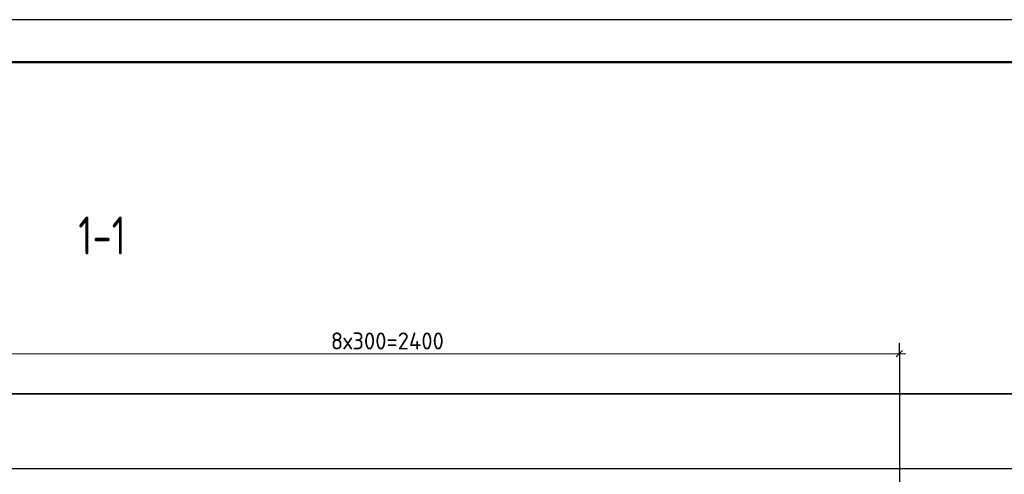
# Model space of a CAD drawing. Header units: millimetres. Extents: x -5 to 21000, y 0 to 14850.
# Tile 25 of 26: x 8197 to 13998, y 12171 to 14850. Entities that reach past the tile are written whole.
import ezdxf

# ---------------------------------------------------------------- set-up
doc = ezdxf.new("R2010")
doc.units = ezdxf.units.MM
doc.layers.add('Standard', color=7, linetype='Continuous', lineweight=25)
doc.layers.add('Размерная линия_ общее', color=7, linetype='Continuous', lineweight=13)
doc.styles.add('ISOCPEUR', font='txt')

msp = doc.modelspace()

# ---------------------------------------------------------------- linework, layer by layer
at = {"layer": 'Standard', "color": 7, "linetype": 'Continuous', "lineweight": 13, "transparency": 33554687}
msp.add_line((14800, 14850), (-5, 14850), dxfattribs=at)
at = {"layer": 'Standard', "color": 7, "linetype": 'Continuous', "lineweight": 25, "transparency": 33554687}
msp.add_lwpolyline([(0, 0), (21000, 0), (21000, 14850), (0, 14850), (0, 0)], close=True, dxfattribs=at)
at = {"layer": 'Standard', "color": 7, "linetype": 'Continuous', "lineweight": 50, "transparency": 33554687}
msp.add_lwpolyline([(1000, 14600), (20750, 14600), (20750, 250), (1000, 250), (1000, 14600)], close=True, dxfattribs=at)
at = {"layer": 'Standard', "color": 254, "linetype": 'Continuous', "lineweight": 35, "true_color": 0xc4c4ff, "transparency": 33554687}
msp.add_lwpolyline([(2523.3, 6110.3), (14114.3, 6110.3), (14114.3, 12645.5), (2523.3, 12645.5), (2523.3, 6110.3)], dxfattribs=at)
at = {"layer": 'Размерная линия_ общее', "color": 253, "linetype": 'Continuous', "lineweight": -3, "true_color": 0xa0a0a0, "transparency": 33554687}
for p, q in [((13379.7, 12881.9), (13379.7, 12944.4)), ((13379.7, 12881.9), (13379.7, 12819.4)), ((13379.7, 12881.9), (13379.7, 9252.8)), ((14187.8, 12202.8), (7429.7, 12202.8))]:
    msp.add_line(p, q, dxfattribs=at)
at = {"layer": 'Размерная линия_ общее', "color": 7, "linetype": 'Continuous', "lineweight": 13, "transparency": 33554687}
for p, q in [((7379.7, 12881.9), (13379.7, 12881.9)), ((13379.7, 12881.9), (13417.2, 12881.9))]:
    msp.add_line(p, q, dxfattribs=at)
at = {"layer": 'Размерная линия_ общее', "color": 7, "linetype": 'Continuous', "lineweight": 25, "transparency": 33554687}
msp.add_line((13361, 12863.2), (13398.5, 12900.7), dxfattribs=at)

# ---------------------------------------------------------------- texts
at = {"color": 7, "linetype": 'Continuous', "lineweight": 50, "transparency": 33554687, "insert": (8542.7, 13465.5), "char_height": 225, "width": 465.498, "attachment_point": 7, "style": 'ISOCPEUR'}
msp.add_mtext('\\W0.74;1-1', dxfattribs=at)
at = {"layer": 'Размерная линия_ общее', "color": 7, "linetype": 'Continuous', "lineweight": 18, "transparency": 33554687, "insert": (10029.7, 12906.9), "char_height": 100, "width": 758.057, "attachment_point": 7, "style": 'ISOCPEUR'}
msp.add_mtext('\\W0.97;8х300=2400', dxfattribs=at)

doc.saveas('drawing.dxf')
